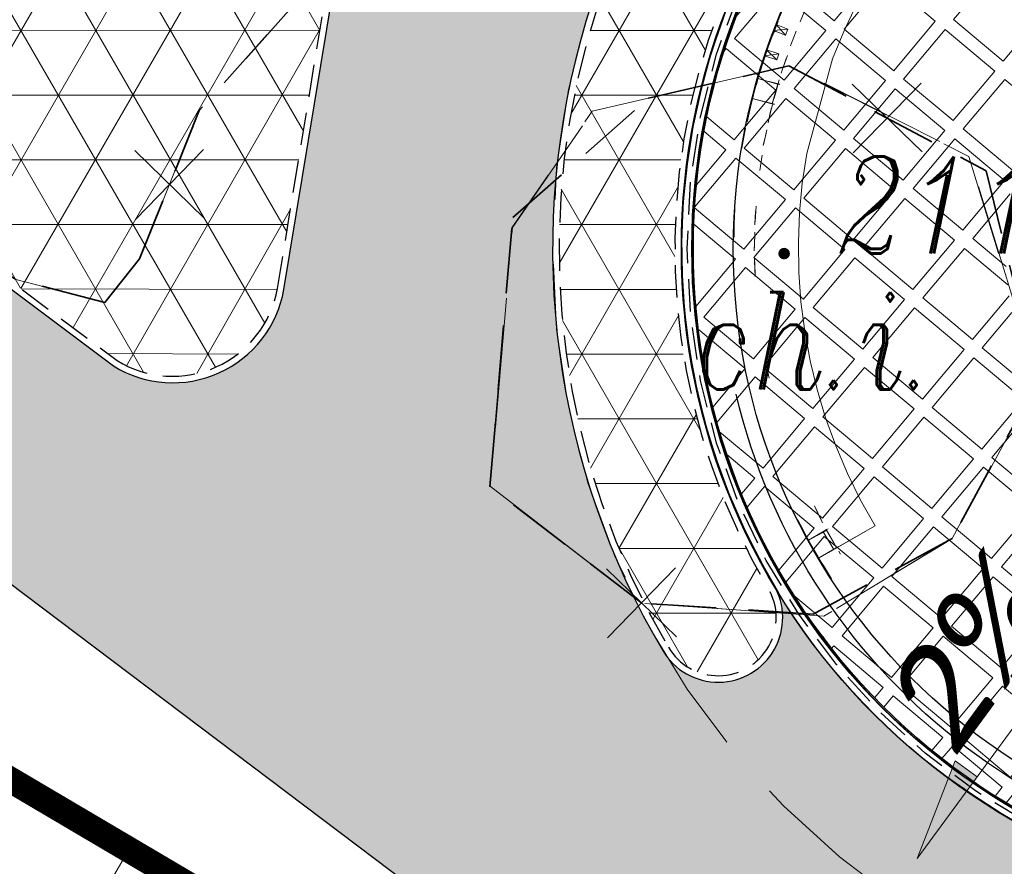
# Model space of a CAD drawing. Header units: metres. Extents: x 7415312 to 7415578, y 5538064 to 5538378.
# Tile 19 of 83: x 7415409.73 to 7415417.34, y 5538195.8 to 5538202.34. Entities that reach past the tile are written whole.
import ezdxf
from ezdxf.enums import TextEntityAlignment as Align

# ---------------------------------------------------------------- set-up
doc = ezdxf.new("R2010")
doc.units = ezdxf.units.M
doc.header["$MEASUREMENT"] = 0
for name, pattern in [('1.0_0.5', [1.5, 1, -0.5]), ('342-500', [1.5, 1, -0.5]), ('DASHED2', [0.375, 0.25, -0.125]), ('mz1.0_0.5', [1.5, 1, -0.5])]:
    doc.linetypes.add(name, pattern=pattern)
for name, color, linetype, lineweight in [('_ALT_S_Rzędne i spadki', 7, 'Continuous', 13), ('_LL_CIENKA', 7, 'Continuous', 25), ('_LL_GRUBA', 7, 'Continuous', 35), ('_LL_OBZEZE GRANITOWE', 30, 'DASHED2', 30), ('_LL_PRZERYWANA', 7, 'mz1.0_0.5', 18), ('BUBZ01', 7, 'Continuous', 0), ('chodnik', 7, 'Continuous', 0), ('chodnik-Atr17', 7, 'Continuous', 0), ('LL_KRESKOWANIE', 253, 'Continuous', 0), ('RTPW01', 7, 'Continuous', 0), ('trawnik', 7, 'Continuous', 0)]:
    doc.layers.add(name, color=color, linetype=linetype, lineweight=lineweight)
doc.layers.add('_LL_MALA_ARCHITEKTURA', color=7, linetype='Continuous', lineweight=35, true_color=0x000000)
for name, color, linetype in [('C00-00-00', 7, 'Continuous'), ('chodnik (powierzchnia)', 7, 'Continuous'), ('LL_GRANICA', 250, '342-500')]:
    doc.layers.add(name, color=color, linetype=linetype)
doc.styles.add('Calibri', font='calibri.ttf')
doc.styles.get("Standard").update_dxf_attribs({"font": 'Working1250.shx', "width": 0.75})
doc.styles.add('Style-ITALIC_1250', font='ITALIC_1250.shx')

# ---------------------------------------------------------------- blocks, each defined once
blk = doc.blocks.new('RTPW01')
at = {"layer": 'RTPW01', "linetype": 'Continuous', "lineweight": 13}
h = blk.add_hatch(color=7, dxfattribs=at)
edge = h.paths.add_edge_path()
edge.add_arc((0, 0), 0.045, 0, 360)
blk = doc.blocks.new('*U126')
at = {"layer": '_ALT_S_Rzędne i spadki', "extrusion": (0, 0, -1)}
for p, q in [((-2.494674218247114, -0.1068592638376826), (-1.72002342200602, 0.1296982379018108)), ((-1.72002342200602, 0.1296982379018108), (-1.712716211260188, -0.07955265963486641)), ((-0.02589688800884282, -0.02064756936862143), (-2.494674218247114, -0.1068592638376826))]:
    blk.add_line(p, q, dxfattribs=at)
at = {"layer": '_ALT_S_Rzędne i spadki'}
blk.add_solid([(-1.72002342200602, 0.1296982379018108), (-2.494674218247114, -0.1068592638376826), (-1.712716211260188, -0.07955265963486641)], dxfattribs=at)
at = {"color": 0, "linetype": 'ByBlock', "style": 'Calibri', "oblique": 10}
blk.add_attdef('spadek', text='', height=0.7499999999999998, rotation=2.000000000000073, dxfattribs=at).set_placement((-0.2943499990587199, -0.03002222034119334), align=Align.BOTTOM_RIGHT)
blk = doc.blocks.new('A$7E951DA11B3A1')
at = {"layer": 'C00-00-00'}
h = blk.add_hatch(color=256, dxfattribs=at)
edge = h.paths.add_edge_path()
edge.add_arc((88.23201667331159, 715.510858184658), 0.4238454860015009, 0.1734615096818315, 360.1734615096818)
h = blk.add_hatch(color=256, dxfattribs=at)
edge = h.paths.add_edge_path()
edge.add_arc((88.23201667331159, 715.510858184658), 0.4238454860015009, 0.1734615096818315, 360.1734615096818)
for radius in [508.9943347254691, 500.912513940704, 468.9235139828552]:
    blk.add_circle((508.9943347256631, 508.9943347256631), radius)
at = {"layer": 'C00-00-00', "lineweight": 15}
for points in [[(72.22181908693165, 753.8204271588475), (58.94714889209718, 728.5614189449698)], [(72.8537323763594, 755.0938775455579), (61.26480754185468, 733.0188160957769)], [(59.94837081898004, 747.8494305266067), (48.57137690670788, 725.3511632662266)], [(105.5132937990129, 747.3516089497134), (99.1890282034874, 736.3124742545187)], [(105.5132937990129, 747.3516089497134), (99.1890282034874, 736.3124742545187)], [(55.6108843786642, 739.6751428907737), (43.25802089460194, 713.7103296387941)], [(57.41880455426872, 742.9675444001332), (44.78182193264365, 717.0746981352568)], [(56.80087018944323, 742.3763725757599), (45.78637956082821, 719.5628342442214)], [(52.98998529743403, 716.2896296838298), (63.85609593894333, 738.6531298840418)], [(55.78759409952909, 721.7703196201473), (66.95266874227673, 744.2679452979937)], [(121.0002018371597, 741.8884987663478), (116.3629647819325, 733.6094672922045)], [(148.8215139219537, 722.2638995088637), (161.053900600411, 741.7978394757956)], [(61.26480754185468, 733.0188160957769), (50.52357644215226, 710.5224735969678)], [(99.4015940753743, 736.1011915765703), (93.71116653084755, 725.6997444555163)], [(97.50072150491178, 733.9762095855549), (94.97114358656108, 729.5181708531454)], [(103.8859378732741, 724.8828585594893), (97.50072150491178, 733.9762095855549)], [(106.2042331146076, 729.1283314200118), (97.50072150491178, 733.9762095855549)], [(99.1890282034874, 736.3124742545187), (97.71328235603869, 733.7649318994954)], [(99.1890282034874, 736.3124742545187), (97.71328235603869, 733.7649318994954)], [(48.57137690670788, 725.3511632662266), (38.25782723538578, 702.0084207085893)], [(58.94714889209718, 728.5614189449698), (47.15722342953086, 702.4592109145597)], [(58.34835726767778, 727.3962101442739), (48.08263109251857, 704.7349703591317)], [(95.39562370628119, 729.3075347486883), (88.23201667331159, 715.510858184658)], [(95.39562370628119, 729.3075347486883), (88.23201667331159, 715.510858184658)], [(96.45715482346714, 728.6749798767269), (94.76371041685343, 728.0340843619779)], [(106.2042331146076, 729.1283314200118), (94.97114358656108, 729.5181708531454)], [(94.97114358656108, 729.5181708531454), (103.8859378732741, 724.8828585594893)], [(103.8859378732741, 724.8828585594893), (106.2042331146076, 729.1283314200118)], [(112.3569994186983, 726.8158104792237), (107.5091212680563, 718.112293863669)], [(44.78182193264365, 717.0746981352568), (33.84213325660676, 690.5512167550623)], [(45.78637956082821, 719.5628342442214), (35.82231155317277, 696.3031692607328)], [(43.32463650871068, 693.330650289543), (52.98998529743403, 716.2896296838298)], [(55.81804283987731, 722.1431139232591), (44.36526625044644, 695.8815371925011)], [(45.68403892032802, 699.0639864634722), (55.78759409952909, 721.7703196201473)], [(89.91776203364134, 718.6948049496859), (84.8643804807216, 707.8714390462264)], [(87.80817312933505, 715.5095750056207), (85.7024387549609, 711.0528194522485)], [(94.8278691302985, 706.8419922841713), (87.80817312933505, 715.5095750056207)], [(96.93360851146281, 711.2987478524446), (87.80817312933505, 715.5095750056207)], [(107.5091212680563, 718.112293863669), (106.6672134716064, 716.2024390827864)], [(137.65001175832, 702.3093289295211), (148.8215139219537, 722.2638995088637)], [(43.25802089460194, 713.7103296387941), (32.40562522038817, 687.1510168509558)], [(50.52357644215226, 710.5224735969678), (41.05706726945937, 687.3942166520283)], [(86.12692388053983, 710.8421833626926), (78.54781393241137, 694.2892531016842)], [(86.12692388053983, 710.8421833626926), (78.54781393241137, 694.2892531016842)], [(85.53051222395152, 709.651750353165), (82.40569117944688, 702.8981862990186)], [(96.93360851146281, 711.2987478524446), (85.7024387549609, 711.0528194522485)], [(85.7024387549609, 711.0528194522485), (94.8278691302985, 706.8419922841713)], [(94.8278691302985, 706.8419922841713), (96.93360851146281, 711.2987478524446)], [(103.2976525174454, 709.1987827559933), (98.03234669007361, 698.3747752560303)], [(38.25782723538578, 702.0084207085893), (29.2164397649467, 678.4576083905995)], [(47.15722342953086, 702.4592109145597), (36.85393414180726, 675.7257350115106)], [(48.08263109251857, 704.7349703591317), (38.86732398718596, 681.6276074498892)], [(81.49545610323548, 700.655863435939), (79.60035781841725, 696.6235930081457)], [(82.40569117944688, 702.8981862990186), (80.47085594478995, 698.8458519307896)], [(102.173237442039, 706.8589563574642), (96.81388228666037, 696.052078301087)], [(108.8612334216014, 632.1045613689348), (137.65001175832, 702.3093289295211)], [(35.82231155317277, 696.3031692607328), (27.05900539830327, 672.448025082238)], [(44.36526625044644, 695.8815371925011), (34.41385243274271, 669.0245647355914)], [(34.70971389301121, 669.925540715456), (43.32463650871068, 693.330650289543)], [(36.85393414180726, 675.7257350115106), (45.68403892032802, 699.0639864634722)], [(79.60035781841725, 696.6235930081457), (76.866559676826, 689.6218614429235)], [(78.54781393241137, 694.2892531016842), (93.18896465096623, 688.1878137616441)], [(78.54781393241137, 694.2892531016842), (93.18960623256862, 687.9758944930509)], [(32.40562522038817, 687.1510168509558), (23.20403663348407, 659.8478378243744)], [(33.84213325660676, 690.5512167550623), (24.38781422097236, 663.3964686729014)], [(41.05706726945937, 687.3942166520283), (32.8633668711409, 663.8459756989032)], [(77.34799419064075, 691.492883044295), (72.88872237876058, 680.3892450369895)], [(86.6406929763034, 690.9238506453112), (94.74340242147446, 687.6535850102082)], [(86.82299588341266, 690.9235416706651), (94.8856119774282, 687.7691079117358)], [(93.18896465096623, 688.1878137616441), (87.08816689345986, 673.334743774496)], [(93.24293458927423, 688.2480916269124), (87.1475538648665, 673.3927977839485)], [(93.6910169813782, 688.6991129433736), (89.08140591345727, 677.7448345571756)], [(94.66342731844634, 691.1591996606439), (90.24645016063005, 680.1258392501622)], [(29.2164397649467, 678.4576083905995), (21.44850767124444, 654.2748878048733)], [(38.86732398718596, 681.6276074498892), (30.85368788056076, 657.9238621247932)], [(72.29226002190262, 679.4881785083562), (66.05535326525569, 662.0849366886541)], [(72.29226002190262, 679.4881785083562), (66.05535326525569, 662.0849366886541)], [(73.7102011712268, 682.1950031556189), (69.29322401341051, 671.1616427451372)], [(87.1475538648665, 673.3927977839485), (72.29226002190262, 679.4881785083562)], [(87.14657423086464, 673.6924966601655), (72.29226002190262, 679.4881785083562)], [(27.05900539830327, 672.448025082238), (19.64672986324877, 648.1468377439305)], [(27.29645870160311, 645.9240593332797), (34.70971389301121, 669.925540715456)], [(36.85393414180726, 675.7257350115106), (28.24730219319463, 648.5735532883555)], [(29.08471888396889, 651.9668529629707), (36.85393414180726, 675.7257350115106)], [(70.0655630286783, 673.0372593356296), (66.05633289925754, 661.7852378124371)], [(88.64801814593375, 672.7982946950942), (80.69467187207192, 676.218896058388)], [(88.78481924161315, 672.91603293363), (80.72219814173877, 676.0704666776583)], [(86.10790730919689, 670.5422084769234), (85.21664074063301, 668.1416573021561)], [(87.30201092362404, 672.69962254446), (85.40819581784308, 668.2435085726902)], [(24.38781422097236, 663.3964686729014), (16.41886485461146, 635.6104438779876)], [(32.8633668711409, 663.8459756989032), (25.73055602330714, 639.877094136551)], [(34.41385243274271, 669.0245647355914), (26.11136755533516, 641.7243246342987)], [(85.21664074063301, 668.1416573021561), (82.09867717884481, 659.2901869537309)], [(85.40819581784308, 668.2435085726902), (83.0969580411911, 661.6669037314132)], [(21.44850767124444, 654.2748878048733), (14.74146512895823, 629.67152660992)], [(23.20403663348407, 659.8478378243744), (15.35347158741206, 632.0986156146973)], [(30.85368788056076, 657.9238621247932), (24.03892839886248, 633.9252361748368)], [(64.27282010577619, 657.2838414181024), (59.67594439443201, 642.4334422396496)], [(64.27282010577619, 657.2838414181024), (59.67594439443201, 642.4334422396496)], [(80.57700392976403, 654.030050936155), (76.584506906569, 642.7860494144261)], [(19.64672986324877, 648.1468377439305), (13.28299172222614, 623.7001223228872)], [(28.24730219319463, 648.5735532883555), (20.91411563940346, 620.7894532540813)], [(22.58831243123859, 627.7879768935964), (29.08471888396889, 651.9668529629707)], [(79.57619989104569, 651.639478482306), (76.30985281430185, 642.3379664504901)], [(26.11136755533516, 641.7243246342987), (19.30934343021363, 613.8295778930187)], [(25.73055602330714, 639.877094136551), (19.65798810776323, 615.6995012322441)], [(21.08110052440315, 621.9273891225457), (27.29645870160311, 645.9240593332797)], [(15.35347158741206, 632.0986156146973), (9.151831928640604, 603.9061292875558)], [(16.41886485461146, 635.6104438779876), (9.934006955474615, 607.6169959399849)], [(24.03892839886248, 633.9252361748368), (18.42395471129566, 609.6308193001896)], [(74.48839633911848, 635.1504797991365), (71.34422797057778, 623.6971303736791)], [(102.6400009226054, 609.9061021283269), (108.8612334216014, 632.1045613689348)], [(13.28299172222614, 623.7001223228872), (8.120022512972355, 598.6579277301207)], [(14.74146512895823, 629.67152660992), (9.305943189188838, 605.0720199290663)], [(17.15214890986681, 603.4003894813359), (22.58831243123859, 627.7879768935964)], [(20.91411563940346, 620.7894532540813), (15.48886411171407, 592.7992082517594)], [(16.06651130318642, 597.335232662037), (21.08110052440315, 621.9273891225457)], [(18.42395471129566, 609.6308193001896), (14.00876677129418, 585.0406256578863)], [(19.30934343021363, 613.8295778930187), (14.15617065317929, 585.790366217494)], [(19.65798810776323, 615.6995012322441), (15.07015325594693, 591.1025609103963)], [(97.76791381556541, 587.5621982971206), (102.6400009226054, 609.9061021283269)], [(9.151831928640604, 603.9061292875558), (4.599036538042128, 575.5691780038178)], [(9.305943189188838, 605.0720199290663), (5.143230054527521, 580.0525192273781)], [(9.934006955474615, 607.6169959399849), (5.14579641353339, 579.2048321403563)], [(13.20007687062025, 578.8053739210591), (17.15214890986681, 603.4003894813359)], [(8.120022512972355, 598.6579277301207), (4.305215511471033, 573.7699909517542)], [(12.25072819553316, 572.7469983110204), (16.06651130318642, 597.335232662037)], [(48.43718374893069, 596.5419302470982), (46.67718235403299, 584.8477041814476)], [(64.47952447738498, 594.0468829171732), (63.44673542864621, 589.0983802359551)], [(65.0687230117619, 596.5520010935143), (63.6077336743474, 589.1302755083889)], [(14.15617065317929, 585.790366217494), (10.65282175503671, 557.30699778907)], [(15.48886411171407, 592.7992082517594), (11.3357747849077, 564.6008934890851)], [(15.07015325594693, 591.1025609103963), (11.54191976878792, 566.5088235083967)], [(46.87176720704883, 586.7484593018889), (45.21232692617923, 574.8757524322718)], [(47.11252586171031, 589.1948427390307), (46.08757392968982, 581.8487348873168)], [(47.11252586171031, 589.1948427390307), (46.08757392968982, 581.8487348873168)], [(63.44673542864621, 589.0983802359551), (62.41982420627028, 582.3516772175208)], [(63.6077336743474, 589.1302755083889), (62.98544419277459, 584.6780110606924)], [(94.0956089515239, 564.9225070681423), (97.76791381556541, 587.5621982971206)], [(5.14579641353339, 579.2048321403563), (2.053596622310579, 550.5858817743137)], [(5.143230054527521, 580.0525192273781), (2.252689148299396, 554.8249437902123)], [(10.30824777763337, 554.0016420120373), (13.20007687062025, 578.8053739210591)], [(14.00876677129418, 585.0406256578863), (10.94272422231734, 560.3049874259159)], [(4.599036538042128, 575.5691780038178), (1.545729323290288, 546.9374260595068)], [(4.305215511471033, 573.7699909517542), (1.840533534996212, 548.4369107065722)], [(9.634723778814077, 547.8629800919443), (12.25072819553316, 572.7469983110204)], [(61.24648875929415, 574.5555276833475), (59.48747054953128, 562.5615992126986)], [(61.73765728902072, 576.833088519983), (59.86565614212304, 565.1716643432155)], [(11.3357747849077, 564.6008934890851), (9.091257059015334, 535.9845144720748)], [(11.54191976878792, 566.5088235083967), (9.285858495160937, 541.7070163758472)], [(91.6230933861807, 541.9870355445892), (94.0956089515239, 564.9225070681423)], [(10.65282175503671, 557.30699778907), (8.647977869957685, 528.8285240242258)], [(10.94272422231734, 560.3049874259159), (8.926128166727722, 535.4229320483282)], [(59.04108285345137, 557.1160968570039), (58.01740537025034, 545.2453197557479)], [(1.840533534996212, 548.4369107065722), (0.4243184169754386, 523.25711219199)], [(2.053596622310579, 550.5858817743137), (0.4454883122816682, 521.7595032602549)], [(2.252689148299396, 554.8249437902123), (0.6343104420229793, 529.3892985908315)], [(8.36787183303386, 522.8335173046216), (9.634723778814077, 547.8629800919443)], [(8.687949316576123, 529.2017596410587), (10.30824777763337, 554.0016420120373)], [(58.76417323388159, 554.6170696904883), (57.75391592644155, 542.7754432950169)], [(1.545729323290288, 546.9374260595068), (0.4409723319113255, 518.162188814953)], [(9.285858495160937, 541.7070163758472), (8.301959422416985, 516.6971394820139)], [(90.34938040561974, 519.0554825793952), (91.6230933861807, 541.9870355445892)], [(8.926128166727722, 535.4229320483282), (8.258673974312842, 510.3954285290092)], [(9.091257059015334, 535.9845144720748), (8.330189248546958, 507.3726215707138)], [(0.6343104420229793, 529.3892985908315), (0.286815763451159, 504.1694271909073)], [(8.647977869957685, 528.8285240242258), (8.291981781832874, 500.205588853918)], [(8.339813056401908, 504.1938075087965), (8.687949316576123, 529.2017596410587)], [(0.4243184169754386, 523.25711219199), (0.2078855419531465, 497.781526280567)], [(0.4409723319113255, 518.162188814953), (0.5350179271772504, 489.3908701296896)], [(0.4454883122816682, 521.7595032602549), (0.5327441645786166, 492.9382574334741)], [(8.449178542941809, 497.9583158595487), (8.36787183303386, 522.8335173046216)], [(90.57417241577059, 496.1288313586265), (90.34938040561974, 519.0554825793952)], [(0.2771919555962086, 507.3482412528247), (0.2650018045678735, 511.374737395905)], [(8.258673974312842, 510.3954285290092), (8.79002589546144, 485.3718471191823)], [(8.301959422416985, 516.6971394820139), (8.589585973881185, 491.6911121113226)], [(0.286815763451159, 504.1694271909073), (1.211493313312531, 478.7414810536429)], [(8.330189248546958, 507.3726215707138), (9.263844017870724, 478.9777806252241)], [(9.051283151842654, 479.1890633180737), (8.339813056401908, 504.1938075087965)], [(0.2078855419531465, 497.781526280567), (1.639324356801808, 472.4611813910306)], [(8.291981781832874, 500.205588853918), (9.583853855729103, 471.7378911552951)], [(9.429596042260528, 473.0860533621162), (8.449178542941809, 497.9583158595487)], [(91.84841094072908, 473.0557559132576), (90.57417241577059, 496.1288313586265)], [(0.5327441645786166, 492.9382574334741), (2.31472259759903, 464.3340635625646)], [(0.5350179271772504, 489.3908701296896), (2.576634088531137, 460.7757721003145)], [(8.589585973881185, 491.6911121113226), (9.93617729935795, 466.9002119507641)], [(8.79002589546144, 485.3718471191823), (10.51920431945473, 460.651879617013)], [(11.24555655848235, 454.4007295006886), (9.051283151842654, 479.1890633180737)], [(1.211493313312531, 478.7414810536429), (3.195130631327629, 453.5286621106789)], [(1.639324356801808, 472.4611813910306), (3.969859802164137, 447.1437754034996)], [(9.263844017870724, 478.9777806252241), (11.68159026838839, 450.3755115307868)], [(11.9085150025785, 448.2186890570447), (9.429596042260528, 473.0860533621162)], [(9.583853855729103, 471.7378911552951), (12.67392981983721, 443.2760677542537)], [(57.58566728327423, 477.8525368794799), (58.68120251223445, 465.9881756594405)], [(57.67463641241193, 475.341685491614), (58.76228539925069, 463.5069165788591)], [(94.4698355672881, 450.4366407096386), (91.84841094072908, 473.0557559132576)], [(2.31472259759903, 464.3340635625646), (5.580150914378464, 435.7343658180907)], [(9.93617729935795, 466.9002119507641), (12.76686010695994, 441.9018836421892)], [(2.576634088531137, 460.7757721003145), (6.116751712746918, 432.1655722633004)], [(10.51920431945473, 460.651879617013), (13.59752456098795, 435.7864781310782)], [(3.195130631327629, 453.5286621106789), (6.662212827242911, 428.3203392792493)], [(14.49943632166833, 429.6156036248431), (11.24555655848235, 454.4007295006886)], [(11.68159026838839, 450.3755115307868), (16.005341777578, 422.2028602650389)], [(98.29006277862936, 427.8214440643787), (94.4698355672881, 450.4366407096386)], [(3.969859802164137, 447.1437754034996), (7.797927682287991, 422.130970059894)], [(15.58624007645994, 423.3552468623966), (11.9085150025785, 448.2186890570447)], [(12.67392981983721, 443.2760677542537), (17.11217504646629, 414.9685092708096)], [(12.76686010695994, 441.9018836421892), (16.65586108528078, 417.3306068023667)], [(5.580150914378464, 435.7343658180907), (10.54030683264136, 407.3517150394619)], [(13.59752456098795, 435.7864781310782), (17.8736748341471, 411.2246941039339)], [(6.662212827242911, 428.3203392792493), (11.39953748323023, 403.5397045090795)], [(19.23612438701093, 405.0468931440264), (14.49943632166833, 429.6156036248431)], [(103.4584557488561, 405.3605017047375), (98.29006277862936, 427.8214440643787)], [(16.005341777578, 422.2028602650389), (21.60061390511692, 394.0340585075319)], [(16.65586108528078, 417.3306068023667), (21.81574610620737, 392.9750987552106)], [(17.11217504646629, 414.9685092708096), (23.1973088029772, 387.1158871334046)], [(17.8736748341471, 411.2246941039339), (23.34764805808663, 386.966527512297)], [(10.54030683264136, 407.3517150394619), (17.19454373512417, 379.3980404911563)], [(11.30473749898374, 403.7106098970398), (17.98926900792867, 375.8599470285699)], [(11.39953748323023, 403.5397045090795), (17.19646849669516, 378.7622776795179)], [(25.03113063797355, 380.9052291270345), (19.23612438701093, 405.0468931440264)], [(109.82467517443, 383.203187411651), (103.4584557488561, 405.3605017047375)], [(12.67445536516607, 397.2714393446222), (18.89915231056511, 372.5661735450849)], [(26.53418652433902, 374.8389136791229), (20.46081201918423, 399.0951174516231)], [(21.60061390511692, 394.0340585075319), (29.1012547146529, 366.5067938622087)], [(21.81574610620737, 392.9750987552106), (28.24651016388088, 368.8353594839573)], [(23.1973088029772, 387.1158871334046), (31.07966679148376, 359.5688452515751)], [(23.34764805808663, 386.966527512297), (30.16978348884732, 362.8626187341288)], [(31.88573823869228, 356.7667730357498), (25.03113063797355, 380.9052291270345)], [(117.2383782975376, 361.4988501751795), (109.82467517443, 383.203187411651)], [(17.19454373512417, 379.3980404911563), (25.33158893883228, 351.6607813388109)], [(17.19646849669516, 378.7622776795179), (24.26364195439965, 354.4125439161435)], [(17.98926900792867, 375.8599470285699), (26.32167220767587, 348.1645251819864)], [(33.8053875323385, 350.886323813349), (26.53418652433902, 374.8389136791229)], [(18.89915231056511, 372.5661735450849), (26.32069257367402, 348.4642240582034)], [(28.24651016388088, 368.8353594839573), (35.94816327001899, 344.9113890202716)], [(29.1012547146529, 366.5067938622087), (37.87213296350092, 339.4072222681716)], [(30.16978348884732, 362.8626187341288), (37.89005005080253, 339.0613548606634)], [(31.07966679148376, 359.5688452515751), (40.4585705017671, 332.6261028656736)], [(81.46303580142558, 361.3672479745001), (85.31225838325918, 349.9350659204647)], [(82.18117078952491, 358.9866198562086), (86.11451441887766, 347.6107094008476)], [(125.9992710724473, 340.2484696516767), (117.2383782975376, 361.4988501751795)], [(24.26364195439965, 354.4125439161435), (32.60105785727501, 330.4905032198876)], [(25.33158893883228, 351.6607813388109), (34.95015428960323, 324.5637710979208)], [(40.00995170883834, 333.2679292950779), (31.88573823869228, 356.7667730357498)], [(42.27343536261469, 327.5370608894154), (33.8053875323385, 350.886323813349)], [(67.21668616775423, 352.6439118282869), (73.56625170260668, 335.5815138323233)], [(67.21668616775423, 352.6439118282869), (73.56625170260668, 335.5815138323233)], [(67.71768620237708, 351.5771833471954), (70.2819098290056, 344.5914914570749)], [(26.32069257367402, 348.4642240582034), (34.79069969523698, 324.5155563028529)], [(26.32167220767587, 348.1645251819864), (36.29998075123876, 321.2237420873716)], [(35.94816327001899, 344.9113890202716), (44.70749795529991, 321.6263943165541)], [(70.2819098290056, 344.5914914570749), (71.7781864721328, 340.3575621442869)], [(81.64642938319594, 339.2043789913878), (89.72758669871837, 342.5275452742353)], [(81.7423217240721, 339.1161911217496), (89.78505362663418, 342.5313047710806)], [(88.30160372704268, 342.5268136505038), (92.78530594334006, 331.5203999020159)], [(37.87213296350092, 339.4072222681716), (48.33710222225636, 312.7366219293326)], [(37.89005005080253, 339.0613548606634), (47.10685880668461, 315.8643869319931)], [(71.14709087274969, 342.1671050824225), (75.52851336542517, 331.2422123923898)], [(73.56625170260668, 335.5815138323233), (88.23103744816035, 341.923242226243)], [(73.56625170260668, 335.5815138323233), (88.38235988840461, 341.4741802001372)], [(85.83734730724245, 340.7165989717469), (88.23103744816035, 341.923242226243)], [(85.83734730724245, 340.7165989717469), (92.17907570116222, 326.0518132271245)], [(88.23103744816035, 341.923242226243), (94.42340622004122, 327.1081172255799)], [(88.30352848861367, 341.891050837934), (94.49414844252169, 327.0751929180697)], [(89.13504290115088, 340.4276761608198), (93.6668046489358, 329.3534238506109)], [(118.3671757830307, 337.0766258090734), (92.17907570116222, 326.0518132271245)], [(94.42340622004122, 327.1081172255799), (125.9992710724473, 340.2484696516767)], [(114.1772339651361, 335.2647034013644), (103.1029852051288, 330.7329381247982)], [(114.1777737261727, 335.399777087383), (103.1720015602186, 330.7041556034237)], [(32.60105785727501, 330.4905032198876), (41.99679695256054, 306.9955090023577)], [(49.40440261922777, 310.1967786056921), (40.00995170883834, 333.2679292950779)], [(74.76753682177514, 332.9493098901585), (79.4631583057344, 321.943537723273)], [(94.28158759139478, 327.2864706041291), (79.67829052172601, 320.8845729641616)], [(94.49414844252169, 327.0751929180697), (79.67829052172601, 320.8845729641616)], [(95.91995194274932, 327.7124167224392), (87.83879462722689, 324.3892504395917)], [(95.97566857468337, 327.7154468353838), (87.93230009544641, 324.5122524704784)], [(34.95015428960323, 324.5637710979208), (46.0502397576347, 298.1070197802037)], [(44.70749795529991, 321.6263943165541), (54.52515082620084, 298.76844607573)], [(78.55001440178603, 323.7594802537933), (83.53084525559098, 312.8365504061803)], [(79.67829052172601, 320.8845729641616), (87.57004892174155, 304.1665592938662)], [(79.67829052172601, 320.8845729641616), (87.57004892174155, 304.1665592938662)], [(95.77401469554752, 324.3240719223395), (96.84067851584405, 321.9961478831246)], [(47.10685880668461, 315.8643869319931), (57.22179161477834, 292.9700638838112)], [(82.66378632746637, 314.7478513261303), (87.78260977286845, 303.9552816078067)], [(157.1496517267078, 141.4085224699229), (176.0619437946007, 124.5119520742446)], [(171.992456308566, 138.6984630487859), (190.6909043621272, 122.4370088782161)], [(163.3126834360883, 135.7052631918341), (184.9857203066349, 116.9097449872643)], [(176.0619437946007, 124.5119520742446), (195.6080689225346, 108.2530642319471)]]:
    blk.add_lwpolyline(points, dxfattribs=at)

msp = doc.modelspace()

# ---------------------------------------------------------------- hatches: boundary and pattern name
at = {"layer": 'LL_KRESKOWANIE'}
h = msp.add_hatch(dxfattribs=at)
h.set_pattern_fill('AR-CONC', color=256, scale=0.2, angle=45)
h.set_pattern_definition([(95, (0, 0), (1.103103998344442, 0.9256141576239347), [0.15, -1.65]), (400, (0, 0), (-1.259984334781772, 0.8675362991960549), [0.12, -1.32]), (145.4514, (0.09192532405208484, 0.07713451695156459), (-0.1568789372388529, 1.79315056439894), [0.12748038, -1.402284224]), (91.18419999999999, (-0.2828427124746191, 0.2828427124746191), (1.743386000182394, 1.275227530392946), [0.225, -2.475]), (141.6356, (-0.1375604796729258, 0.389111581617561), (-0.05579802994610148, 2.699423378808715), [0.191220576, -2.103426]), (396.1842, (-0.2828427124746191, 0.2828427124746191), (-0.05580013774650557, 2.699423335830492), [0.18, -1.98]), (66, (-0.07071067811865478, 0.3535533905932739), (1.413543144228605, 0.2747649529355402), [0.15, -1.65]), (371, (-0.07071067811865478, 0.3535533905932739), (-0.681417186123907, 1.369616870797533), [0.12, -1.32]), (116.4514, (0.04708459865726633, 0.3764503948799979), (0.7321272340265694, 1.644381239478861), [0.12748038, -1.402284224]), (82.50000000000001, (0, 0), (-0.4535863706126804, 0.4879796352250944), [0, -1.304, 0, -1.34, 0, -1.325]), (52.49999999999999, (0, 0), (-0.1857458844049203, 0.929818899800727), [0, -0.764, 0, -1.274, 0, -0.505]), (12.5, (-0.3153696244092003, -0.3153696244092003), (0.7868363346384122, 0.7230415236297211), [0, -0.5, 0, -1.56, 0, -2.07]), (2.499999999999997, (-0.4567909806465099, -0.4567909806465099), (0.6831799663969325, 0.9663196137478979), [0, -0.65, 0, -1.036, 0, -1.47])])
edge = h.paths.add_edge_path()
edge.add_line((7415409.426750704, 5538200.434034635), (7415410.458648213, 5538199.661628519))
edge.add_arc((7415410.916861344, 5538200.403156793), 0.8716785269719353, 238.2868055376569, 349.9842661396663)
edge.add_line((7415411.775255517, 5538200.251555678), (7415412.438819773, 5538204.276366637))
edge.add_arc((7415410.467479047, 5538204.242336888), 1.971634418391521, 0.9889550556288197, 83.11965253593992)
edge.add_line((7415410.703673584, 5538206.199772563), (7415404.811083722, 5538206.556811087))
edge.add_arc((7415404.609370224, 5538205.39394972), 1.180226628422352, 80.1592198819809, 226.4045561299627)
edge.add_line((7415403.795530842, 5538204.539198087), (7415404.707876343, 5538203.850599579))
edge.add_arc((7415405.3308567, 5538204.714314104), 1.064944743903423, 234.1978271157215, 265.4623250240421)
edge.add_line((7415405.246604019, 5538203.652707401), (7415407.277709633, 5538203.52964047))
edge.add_arc((7415407.217229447, 5538202.53147107), 1.000000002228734, 52.95616372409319, 86.53262456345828, ccw=False)
edge.add_line((7415407.819655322, 5538203.329645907), (7415408.727297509, 5538202.644599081))
edge.add_arc((7415408.124871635, 5538201.846424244), 1.000000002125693, -9.378661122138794, 52.95616371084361, ccw=False)
edge.add_line((7415409.111504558, 5538201.683465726), (7415409.046291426, 5538201.288632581))
edge.add_arc((7415409.925007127, 5538201.167841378), 0.8869790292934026, 172.1729844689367, 235.8234074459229)
edge = h.paths.add_edge_path()
edge.add_arc((7415415.130207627, 5538197.717075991), 0.4979755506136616, 210.6183637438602, 390.7098301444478)
edge.add_arc((7415419.933637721, 5538200.569514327), 5.08855693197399, 118.72689625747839, 210.7026227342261, ccw=False)
edge.add_arc((7415417.251093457, 5538205.469852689), 0.4979845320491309, 298.3936144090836, 479.1759415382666)
edge.add_arc((7415419.939314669, 5538200.567959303), 6.08859670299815, 118.7761778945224, 210.656462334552)
edge.add_line((7415414.70166041, 5538197.463448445), (7415414.70166041, 5538197.463448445))
edge = h.paths.add_edge_path()
edge.add_arc((7415419.935045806, 5538200.567107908), 5.089943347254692, 0, 360)
edge = h.paths.add_edge_path()
edge.add_line((7415420.805172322, 5538206.725111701), (7415424.739323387, 5538208.937492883))
edge.add_arc((7415425.520275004, 5538207.420628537), 1.706095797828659, -19.02628232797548, 117.24149537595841, ccw=False)
edge.add_line((7415427.133165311, 5538206.864438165), (7415425.746278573, 5538202.845812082))
edge.add_arc((7415425.108062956, 5538203.128422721), 0.6979884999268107, 215.7218014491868, 336.11557953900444, ccw=False)
edge.add_arc((7415419.940465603, 5538200.574658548), 5.076898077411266, 25.00813940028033, 80.21441047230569)
edge.add_arc((7415421.121780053, 5538206.15089539), 0.6557170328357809, 118.8711833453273, 240.9461840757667, ccw=False)
edge = h.paths.add_edge_path()
edge.add_arc((7415425.355047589, 5538199.185870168), 0.4973782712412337, 345.6032772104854, 525.5548588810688)
edge.add_arc((7415419.931076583, 5538200.588170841), 5.104934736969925, 253.84335615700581, 345.49936666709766, ccw=False)
edge.add_arc((7415418.378994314, 5538195.202388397), 0.5000850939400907, 74.74728555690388, 252.6334364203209)
edge.add_line((7415418.22972698, 5538194.725099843), (7415422.857034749, 5538192.254541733))
edge.add_arc((7415423.518524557, 5538193.600807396), 1.500000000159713, 243.8327312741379, 351.3730453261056)
edge.add_line((7415425.001553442, 5538193.375806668), (7415425.836806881, 5538199.062204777))
h.paths.add_polyline_path([(7415401.124080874, 5538209.123375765), (7415403.853000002, 5538208.528), (7415405.395, 5538208.234), (7415414.450252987, 5538207.819734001), (7415419.115985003, 5538207.840288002), (7415423.475526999, 5538210.291888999), (7415430.252499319, 5538220.602926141), (7415433.748543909, 5538218.063773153), (7415432.31803576, 5538212.707687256), (7415431.88196424, 5538212.952312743), (7415430.041964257, 5538209.672312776), (7415429.5270637, 5538208.147011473), (7415427.759999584, 5538203.159998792), (7415427.619999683, 5538197.070000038), (7415427.533805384, 5538194.253415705), (7415426.700863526, 5538190.690057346), (7415424.649999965, 5538191.630000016), (7415417.641685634, 5538193.507957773), (7415414.226112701, 5538194.534287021), (7415400.197335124, 5538205.122566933)])
at = {"layer": 'LL_KRESKOWANIE', "true_color": 0x9cbd7b}
h = msp.add_hatch(dxfattribs=at)
h.set_pattern_fill('NET3', color=73, scale=4)
h.set_pattern_definition([(0, (363.983241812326, 14.25252145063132), (0, 0.5), []), (59.99999999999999, (363.983241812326, 14.25252145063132), (-0.4330127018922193, 0.2500000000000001), []), (120, (363.983241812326, 14.25252145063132), (-0.4330127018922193, -0.2499999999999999), [])])
edge = h.paths.add_edge_path()
edge.add_line((7415420.829550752, 5538206.681323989), (7415424.763078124, 5538208.893354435))
edge.add_arc((7415425.520275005, 5538207.420628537), 1.655979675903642, -19.02607170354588, 117.20980366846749, ccw=False)
edge.add_line((7415427.085789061, 5538206.880781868), (7415425.699608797, 5538202.864202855))
edge.add_arc((7415425.108062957, 5538203.128422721), 0.6478723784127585, 216.1286891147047, 335.93159503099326, ccw=False)
edge.add_arc((7415419.940465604, 5538200.574658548), 5.127014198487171, 25.06176979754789, 80.11716790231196)
edge.add_arc((7415421.121780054, 5538206.15089539), 0.6056009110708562, 118.8517101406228, 240.1588849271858, ccw=False)
edge = h.paths.add_edge_path()
edge.add_arc((7415425.355047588, 5538199.185870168), 0.4473782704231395, 345.2743346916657, 525.5548588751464)
edge.add_arc((7415424.873392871, 5538199.309942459), 0.05000005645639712, 345.49958476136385, 345.55507681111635, ccw=False)
edge.add_arc((7415419.931076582, 5538200.58817084), 5.154934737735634, 253.84786615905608, 345.49936666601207, ccw=False)
edge.add_arc((7415418.378994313, 5538195.202388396), 0.4500850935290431, 74.79605125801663, 253.2156714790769)
edge.add_line((7415418.249023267, 5538194.771477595), (7415422.879834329, 5538192.299049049))
edge.add_arc((7415423.518524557, 5538193.600807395), 1.450000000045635, 243.8657429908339, 351.3684167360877)
edge.add_line((7415424.952101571, 5538193.383190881), (7415425.787731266, 5538199.072150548))
edge = h.paths.add_edge_path()
edge.add_arc((7415415.130207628, 5538197.717075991), 0.4479755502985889, 210.6183635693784, 390.7098299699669)
edge.add_arc((7415415.558355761, 5538197.971392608), 0.05000814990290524, 210.7040978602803, 210.7113046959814, ccw=False)
edge.add_arc((7415419.933637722, 5538200.569514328), 5.138556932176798, 118.7252279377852, 210.7026227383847, ccw=False)
edge.add_arc((7415417.251093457, 5538205.469852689), 0.447984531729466, 298.3755526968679, 479.1977066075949)
edge.add_arc((7415419.93931467, 5538200.567959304), 6.038596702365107, 118.7744824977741, 210.6564623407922)
edge.add_arc((7415414.701661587, 5538197.463448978), 0.0499987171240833, 30.61852647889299, 30.6566251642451, ccw=False)
edge = h.paths.add_edge_path()
edge.add_line((7415409.455844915, 5538200.474857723), (7415410.486865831, 5538199.703107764))
edge.add_arc((7415410.916861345, 5538200.403156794), 0.8215624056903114, 238.4402444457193, 349.9646232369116)
edge.add_line((7415411.725854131, 5538200.259994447), (7415412.388627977, 5538204.280011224))
edge.add_arc((7415410.467479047, 5538204.242336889), 1.921518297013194, 1.12344426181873, 83.07541792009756)
edge.add_line((7415410.699142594, 5538206.149839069), (7415404.805237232, 5538206.5069573))
edge.add_arc((7415404.609370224, 5538205.39394972), 1.13011050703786, 80.01928551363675, 226.2607020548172)
edge.add_line((7415403.828036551, 5538204.57745266), (7415403.828036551, 5538204.57745266))
edge.add_line((7415403.828036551, 5538204.57745266), (7415404.73762894, 5538203.890932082))
edge.add_arc((7415405.330856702, 5538204.714314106), 1.014828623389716, 234.2281197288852, 265.4362149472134)
edge.add_line((7415405.250107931, 5538203.702703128), (7415407.280740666, 5538203.579664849))
edge.add_arc((7415407.217229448, 5538202.531471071), 1.050116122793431, 52.95616374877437, 86.53262457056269, ccw=False)
edge.add_line((7415407.84984657, 5538203.369647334), (7415408.757488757, 5538202.684600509))
edge.add_arc((7415408.124871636, 5538201.846424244), 1.050116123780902, -9.378660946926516, 52.95616377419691, ccw=False)
edge.add_line((7415409.160950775, 5538201.67529888), (7415409.095849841, 5538201.281145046))
edge.add_arc((7415409.925007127, 5538201.167841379), 0.8368629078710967, 172.218772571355, 235.9013045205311)
at = {"layer": 'LL_KRESKOWANIE'}
h = msp.add_hatch(dxfattribs=at)
h.set_pattern_fill('WAFFLE', color=256, scale=0.4999999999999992, angle=50)
h.set_pattern_definition([(50, (364.0167063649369, 12.36679436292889), (-0.4596266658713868, 0.3856725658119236), [0.4999999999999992, -0.09999999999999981]), (50, (363.9401019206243, 12.43107312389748), (-0.4596266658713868, 0.3856725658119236), [0.4999999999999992, -0.09999999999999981]), (140, (363.8758231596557, 12.35446867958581), (-0.3856725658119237, -0.4596266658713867), [0.5, -0.1]), (140, (363.9401019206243, 12.43107312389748), (-0.3856725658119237, -0.4596266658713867), [0.5, -0.1])])
edge = h.paths.add_edge_path(flags=16)
edge.add_arc((7415419.933811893, 5538200.569587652), 2.582324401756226, 0, 360)
edge = h.paths.add_edge_path()
edge.add_arc((7415419.938225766, 5538200.568256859), 5, 0, 360)

# ---------------------------------------------------------------- linework, layer by layer
for centre, radius in [((7415419.935045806, 5538200.567107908, 496.758187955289), 5.089943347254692), ((7415419.935045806, 5538200.567107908, 496.758187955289), 5.00912513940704), ((7415419.93556224, 5538200.568988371, 496.758187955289), 4.689235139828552)]:
    msp.add_circle(centre, radius)
at = {"layer": '_LL_CIENKA'}
for points in [[(7415430.11, 5538224.559999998), (7415429.841083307, 5538220.887308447), (7415423.12447245, 5538210.668110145), (7415418.968836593, 5538208.331176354), (7415414.569746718, 5538208.32026526), (7415410.83390971, 5538210.232535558), (7415410.606087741, 5538209.787460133), (7415406.811000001, 5538210.146999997), (7415406.619999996, 5538209.327999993), (7415406.072, 5538208.588), (7415405.394999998, 5538208.233999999), (7415403.853000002, 5538208.528), (7415403.487, 5538209.927), (7415401.386478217, 5538210.256158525), (7415399.67, 5538202.85), (7415401.789996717, 5538201.090001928), (7415411.860766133, 5538195.177596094), (7415418.810775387, 5538193.249738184), (7415424.371788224, 5538191.709326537), (7415424.650000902, 5538191.629999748), (7415426.606152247, 5538190.715419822)], [(7415414.226112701, 5538194.534287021), (7415400.197335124, 5538205.122566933), (7415396.182406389, 5538209.321317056), (7415391.988653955, 5538212.976285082), (7415387.944169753, 5538217.878645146)]]:
    msp.add_lwpolyline(points, dxfattribs=at)
for points, elevation in [([(7415409.426750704, 5538200.434034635), (7415410.458648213, 5538199.661628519, 0.530017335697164), (7415411.775255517, 5538200.251555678), (7415412.438819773, 5538204.276366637, 0.3745348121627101), (7415410.703673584, 5538206.199772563), (7415404.811083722, 5538206.556811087, 0.7416190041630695), (7415403.795530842, 5538204.539198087), (7415404.707876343, 5538203.850599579, 0.1372696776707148), (7415405.246604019, 5538203.652707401), (7415407.277709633, 5538203.52964047, -0.1475622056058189), (7415407.819655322, 5538203.329645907), (7415408.727297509, 5538202.644599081, -0.2788984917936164), (7415409.111504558, 5538201.683465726), (7415409.046291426, 5538201.288632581, 0.2850953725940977)], 496.7581879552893), ([(7415414.70166041, 5538197.463448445, 1.000798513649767), (7415415.55834941, 5538197.97138734, -0.4243498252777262), (7415417.487898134, 5538205.031774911, 1.006850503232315), (7415417.008329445, 5538205.904656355, 0.4238584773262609), (7415414.70166041, 5538197.463448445)], 496.7581879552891)]:
    msp.add_lwpolyline(points, format="xyb", close=True, dxfattribs=dict(at, elevation=elevation))
at = {"layer": '_LL_CIENKA', "elevation": 496.7581879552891}
msp.add_lwpolyline([(7415415.853119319, 5538203.097032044, -5.023197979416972), (7415415.267940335, 5538199.442803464)], format="xyb", dxfattribs=at)
at = {"layer": '_LL_CIENKA'}
msp.add_circle((7415419.938225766, 5538200.568256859, 496.758187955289), 5, dxfattribs=at)
at = {"layer": '_LL_GRUBA', "color": 1, "linetype": 'DASHED2', "ltscale": 2}
for points in [[(7415410.393, 5538200.152), (7415409.705, 5538200.33), (7415405.48, 5538203.109), (7415405.234, 5538203.447), (7415405.174, 5538203.712), (7415405.322999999, 5538204.042), (7415405.767, 5538204.225), (7415410.758, 5538203.937), (7415412.147, 5538202.78), (7415411.122000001, 5538201.633000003), (7415410.66, 5538200.489), (7415410.393, 5538200.152)], [(7415414.54, 5538197.83), (7415413.366199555, 5538198.729178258), (7415413.542944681, 5538200.808532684), (7415414.592354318, 5538201.729555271), (7415415.676199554, 5538201.979178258), (7415417.198665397, 5538201.168731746), (7415417.6, 5538199.55), (7415416.936199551, 5538198.329178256), (7415415.862621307, 5538197.745207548), (7415414.54, 5538197.83)]]:
    msp.add_lwpolyline(points, close=True, dxfattribs=at)
at = {"layer": '_LL_MALA_ARCHITEKTURA', "color": 1}
for points in [[(7415416.704833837, 5538201.313681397), (7415416.165520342, 5538201.838619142)], [(7415416.172708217, 5538201.306493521), (7415416.697645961, 5538201.845807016)], [(7415411.16255993, 5538200.800486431), (7415410.623246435, 5538201.325424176)], [(7415410.63043431, 5538200.793298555), (7415411.155372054, 5538201.33261205)], [(7415414.807401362, 5538197.569726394), (7415414.268087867, 5538198.09466414)], [(7415414.275275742, 5538197.562538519), (7415414.800213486, 5538198.101852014)]]:
    msp.add_lwpolyline(points, dxfattribs=at)
at = {"layer": '_LL_OBZEZE GRANITOWE', "color": 5, "elevation": 496.7581879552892}
msp.add_lwpolyline([(7415409.455844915, 5538200.474857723), (7415410.486865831, 5538199.703107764, 0.5290503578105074), (7415411.725854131, 5538200.259994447), (7415412.388627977, 5538204.280011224, 0.3736458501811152), (7415410.699142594, 5538206.149839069), (7415404.805237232, 5538206.5069573, 0.74159249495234), (7415403.828036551, 5538204.57745266), (7415403.828036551, 5538204.57745266), (7415404.73762894, 5538203.890932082, 0.1370189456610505), (7415405.250107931, 5538203.702703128), (7415407.280740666, 5538203.579664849, -0.1475622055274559), (7415407.84984657, 5538203.369647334), (7415408.757488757, 5538202.684600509, -0.2788984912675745), (7415409.160950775, 5538201.67529888), (7415409.095849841, 5538201.281145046, 0.285246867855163), (7415409.455844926, 5538200.474857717, -2781602.65258337)], format="xyb", dxfattribs=at)
at = {"layer": '_LL_OBZEZE GRANITOWE', "color": 5, "elevation": 496.7581879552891}
msp.add_lwpolyline([(7415414.744689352, 5538197.48891431, 1.000798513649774), (7415415.515361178, 5538197.945852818, -3.14457529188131e-05), (7415415.515357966, 5538197.945858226, -0.4243584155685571), (7415417.463997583, 5538205.075692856, 1.007200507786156), (7415417.032555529, 5538205.860917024, 0.4238672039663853), (7415414.744672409, 5538197.488942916, -0.0001662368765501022)], format="xyb", close=True, dxfattribs=at)
at = {"layer": '_LL_OBZEZE GRANITOWE', "color": 5}
msp.add_circle((7415419.940515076, 5538200.567672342, 496.7581879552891), 5.050331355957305, dxfattribs=at)
at = {"layer": '_LL_PRZERYWANA', "color": 2, "elevation": 496.758187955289}
msp.add_lwpolyline([(7415404.906066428, 5538201.862957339, 0.2, 0.2, 1.04351665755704), (7415435.026033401, 5538200.557098, 0.2, 0.2, 0.9583157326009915), (7415404.906066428, 5538201.862957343, 0.2, 0.2, 0)], format="xyseb", close=True, dxfattribs=at)
at = {"layer": '_LL_PRZERYWANA'}
msp.add_circle((7415419.938225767, 5538200.56825686, 496.758187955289), 6.087811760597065, dxfattribs=at)
at = {"layer": 'BUBZ01', "color": 7, "linetype": '1.0_0.5', "lineweight": 13, "flags": 128}
msp.add_lwpolyline([(7415339.82679, 5538285.23524), (7415340.29, 5538284.82), (7415342.12, 5538282.81), (7415344, 5538280.54), (7415346.02, 5538277.97), (7415348.02, 5538275.31), (7415349.95, 5538272.4), (7415351.17, 5538270.56), (7415353.24, 5538267.45), (7415354.44, 5538265.59), (7415356.95, 5538261.68), (7415359.74, 5538257.21), (7415362.86, 5538252.13), (7415363.52, 5538251.05), (7415364.64, 5538249.02), (7415367.11, 5538244.71), (7415367.84, 5538243.67), (7415369.82, 5538240.34), (7415372.25, 5538236.1), (7415373.8, 5538233.41), (7415375.26, 5538231.02), (7415376.23, 5538229.4), (7415377.75, 5538226.89), (7415379.29, 5538224.44), (7415380.59, 5538222.28), (7415382.68, 5538218.73), (7415383.63, 5538217.33), (7415385.07, 5538215.04), (7415385.7, 5538214.19), (7415387.77, 5538211.15), (7415388.79, 5538209.85), (7415389.97, 5538208.49), (7415390.92, 5538207.5), (7415393.26, 5538204.96), (7415398.71, 5538200.32), (7415404.01, 5538196.54), (7415422.69, 5538184.1), (7415436.27, 5538177.85), (7415447.02, 5538172.92), (7415443.66, 5538175.79), (7415432.48, 5538183.13), (7415423.75, 5538187.93), (7415413.56, 5538194.18), (7415401.79, 5538201.09), (7415396.57, 5538205.43), (7415391.73, 5538209.46), (7415390.28, 5538210.84), (7415389.38, 5538212.08), (7415387.39, 5538214.85), (7415386.02, 5538216.91), (7415385.14, 5538218.21), (7415383.86, 5538220.26), (7415381.8, 5538223.41), (7415380.41, 5538225.67), (7415377.62, 5538230.16), (7415375.67, 5538233.28), (7415374.19, 5538235.73), (7415371.83, 5538239.65), (7415370.99, 5538241.33), (7415368.67, 5538245.08), (7415366.6, 5538248.19), (7415363.4, 5538252.97), (7415361.24, 5538256.33), (7415359.46, 5538259.01), (7415357, 5538262.98), (7415354.35, 5538267.07), (7415352.6, 5538269.89), (7415351.95, 5538270.86), (7415350.55, 5538273.04), (7415349.82, 5538274.16), (7415348.33, 5538276.37), (7415347.48, 5538277.51), (7415345.57, 5538280.06), (7415344.33, 5538281.67), (7415343.2, 5538282.99), (7415341.97, 5538284.32), (7415340.83, 5538285.47), (7415340.1, 5538286.28), (7415339.8102, 5538286.55324)], dxfattribs=at)
msp.add_lwpolyline([(7415339.82679, 5538285.23524), (7415340.29, 5538284.82), (7415342.12, 5538282.81), (7415344, 5538280.54), (7415346.02, 5538277.97), (7415348.02, 5538275.31), (7415349.95, 5538272.4), (7415351.17, 5538270.56), (7415353.24, 5538267.45), (7415354.44, 5538265.59), (7415356.95, 5538261.68), (7415359.74, 5538257.21), (7415362.86, 5538252.13), (7415363.52, 5538251.05), (7415364.64, 5538249.02), (7415367.11, 5538244.71), (7415367.84, 5538243.67), (7415369.82, 5538240.34), (7415372.25, 5538236.1), (7415373.8, 5538233.41), (7415375.26, 5538231.02), (7415376.23, 5538229.4), (7415377.75, 5538226.89), (7415379.29, 5538224.44), (7415380.59, 5538222.28), (7415382.68, 5538218.73), (7415383.63, 5538217.33), (7415385.07, 5538215.04), (7415385.7, 5538214.19), (7415387.77, 5538211.15), (7415388.79, 5538209.85), (7415389.97, 5538208.49), (7415390.92, 5538207.5), (7415393.26, 5538204.96), (7415398.71, 5538200.32), (7415404.01, 5538196.54), (7415422.69, 5538184.1), (7415436.27, 5538177.85), (7415447.02, 5538172.92), (7415443.66, 5538175.79), (7415432.48, 5538183.13), (7415423.75, 5538187.93), (7415413.56, 5538194.18), (7415401.79, 5538201.09), (7415396.57, 5538205.43), (7415391.73, 5538209.46), (7415390.28, 5538210.84), (7415389.38, 5538212.08), (7415387.39, 5538214.85), (7415386.02, 5538216.91), (7415385.14, 5538218.21), (7415383.86, 5538220.26), (7415381.8, 5538223.41), (7415380.41, 5538225.67), (7415377.62, 5538230.16), (7415375.67, 5538233.28), (7415374.19, 5538235.73), (7415371.83, 5538239.65), (7415370.99, 5538241.33), (7415368.67, 5538245.08), (7415366.6, 5538248.19), (7415363.4, 5538252.97), (7415361.24, 5538256.33), (7415359.46, 5538259.01), (7415357, 5538262.98), (7415354.35, 5538267.07), (7415352.6, 5538269.89), (7415351.95, 5538270.86), (7415350.55, 5538273.04), (7415349.82, 5538274.16), (7415348.33, 5538276.37), (7415347.48, 5538277.51), (7415345.57, 5538280.06), (7415344.33, 5538281.67), (7415343.2, 5538282.99), (7415341.97, 5538284.32), (7415340.83, 5538285.47), (7415340.1, 5538286.28), (7415339.8102, 5538286.55324)], dxfattribs=at)
at = {"layer": 'BUBZ01', "color": 7, "linetype": 'Continuous', "lineweight": 13, "flags": 128}
msp.add_lwpolyline([(7415410.58, 5538195.93), (7415409.79, 5538194.57)], dxfattribs=at)
at = {"layer": 'chodnik', "color": 7, "linetype": '1.0_0.5', "lineweight": 13, "flags": 128}
msp.add_lwpolyline([(7415413.37, 5538198.73), (7415414.54, 5538197.83), (7415415.95, 5538197.73), (7415416.94, 5538198.33), (7415417.6, 5538199.55), (7415417.07, 5538201.28), (7415415.68, 5538201.98), (7415414.16, 5538201.63), (7415413.54, 5538200.73), (7415413.37, 5538198.73)], close=True, dxfattribs=at)
at = {"layer": 'chodnik (powierzchnia)', "color": 7, "linetype": 'mz1.0_0.5', "lineweight": 18, "flags": 128}
msp.add_lwpolyline([(7415413.366199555, 5538198.729178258), (7415413.536199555, 5538200.729178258), (7415414.156199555, 5538201.629178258), (7415415.676199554, 5538201.979178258), (7415417.066199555, 5538201.279178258), (7415417.596199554, 5538199.549178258), (7415416.936199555, 5538198.329178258), (7415415.946199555, 5538197.729178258), (7415414.536199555, 5538197.829178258)], close=True, dxfattribs=at)
at = {"layer": 'LL_GRANICA', "color": 201}
msp.add_lwpolyline([(7415418.489276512, 5538284.089813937, 0.2, 0.2, 0), (7415408.028774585, 5538238.93129184, 0.2, 0.2, 0), (7415404.394790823, 5538223.243197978, 0.2, 0.2, 0), (7415399.671276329, 5538202.851544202, 0.2, 0.2, 0), (7415401.789999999, 5538201.090000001, 0.2, 0.2, 0), (7415406.21552946, 5538198.499446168, 0.2, 0.2, 0), (7415411.833782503, 5538195.185081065, 0.2, 0.2, 0), (7415424.649999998, 5538191.630000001, 0.2, 0.2, 0), (7415426.606152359, 5538190.715419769, 0.2, 0.2, 0), (7415426.608683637, 5538190.725074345, 0.2, 0.2, 0), (7415429.122616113, 5538200.313014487, 0.2, 0.2, 0), (7415429.340004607, 5538201.142116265, 0.2, 0.2, 0), (7415429.340004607, 5538201.142116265, 0.2, 0.2, 0), (7415438.310623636, 5538235.574776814, 0.2, 0.2, 0), (7415437.919999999, 5538235.730000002, 0.2, 0.2, 0), (7415433.80612904, 5538237.679024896, 0.2, 0.2, 0), (7415432.749999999, 5538243.680000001, 0.2, 0.2, 0), (7415431.079999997, 5538249.430000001, 0.2, 0.2, 0), (7415429.351352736, 5538254.197421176, 0.2, 0.2, 0), (7415427.85, 5538257.575000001, 0.2, 0.2, 0), (7415423.49, 5538266.17, 0.2, 0.2, 0), (7415419.93, 5538270.26, 0.2, 0.2, 0), (7415418.128341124, 5538271.603535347, 0.2, 0.2, 0), (7415419.999999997, 5538280.790000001, 0.2, 0.2, 0)], format="xyseb", dxfattribs=at)
at = {"layer": 'trawnik', "color": 7, "linetype": '1.0_0.5', "lineweight": 13}
msp.add_lwpolyline([(7415412.147, 5538202.78), (7415411.122, 5538201.633), (7415410.66, 5538200.489), (7415410.393, 5538200.152), (7415409.705, 5538200.33), (7415405.48, 5538203.109), (7415405.234, 5538203.447), (7415405.174, 5538203.712), (7415405.323, 5538204.042), (7415405.767, 5538204.225), (7415410.758, 5538203.937), (7415412.147, 5538202.78)], close=True, dxfattribs=at)

# ---------------------------------------------------------------- block references
at = {"layer": '_ALT_S_Rzędne i spadki', "rotation": 51.68215904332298}
msp.add_blockref('*U126', (7415418.129430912, 5538197.882436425, -0.5421107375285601), dxfattribs=at).add_auto_attribs({'spadek': '2%'})
at = {"layer": '_LL_CIENKA', "xscale": 0.009999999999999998, "yscale": 0.009999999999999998, "zscale": 0.009999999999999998, "rotation": 7.02719612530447}
msp.add_blockref('A$7E951DA11B3A1', (7415415.506559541, 5538194.894573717, 496.758187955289), dxfattribs=at)
at = {"layer": 'RTPW01', "color": 7, "linetype": 'Continuous', "lineweight": 13}
msp.add_blockref('RTPW01', (7415415.639, 5538200.529), dxfattribs=at)

# ---------------------------------------------------------------- texts
at = {"layer": 'chodnik-Atr17', "color": 7, "lineweight": 13, "insert": (7415414.94, 5538199.48), "char_height": 0.75, "attachment_point": 7, "line_spacing_factor": 0.6}
msp.add_mtext('\\FITALIC_1250;\\H1x;\\W0.8;ch.i.', dxfattribs=at)
at = {"layer": 'RTPW01', "color": 7, "linetype": 'Continuous', "lineweight": 13, "style": 'Style-ITALIC_1250', "width": 0.8}
msp.add_text(' 211.00', height=0.75, dxfattribs=at).set_placement((7415415.639, 5538200.529))

doc.saveas('drawing.dxf')
